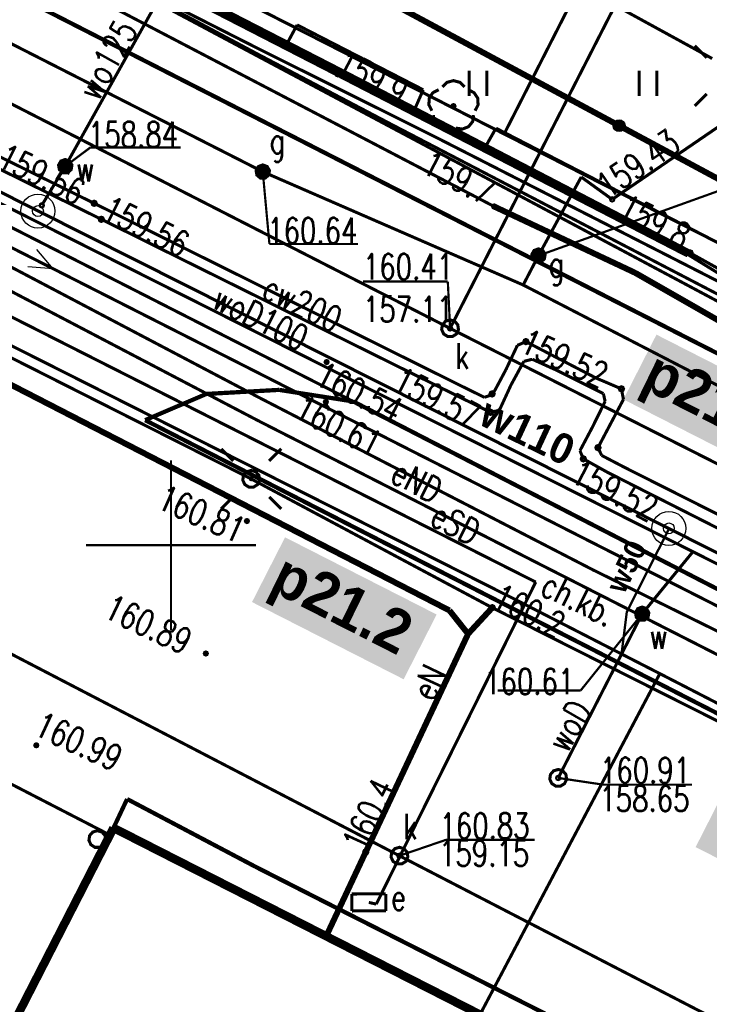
# Model space of a CAD drawing. Extents: x 0 to 7432618, y -40 to 5712028.
# Tile 45 of 165: x 7430646 to 7430666, y 5711536 to 5711565. Entities that reach past the tile are written whole.
import ezdxf
from ezdxf.enums import TextEntityAlignment as Align

# ---------------------------------------------------------------- set-up
doc = ezdxf.new("R2010")
doc.units = 0
doc.header["$MEASUREMENT"] = 0
for name, pattern in [('0', [1.5, 1, -0.5]), ('2218', [1, 0.5, -0.5]), ('3901', [0]), ('5102', [0])]:
    doc.linetypes.add(name, pattern=pattern)
for name, color, linetype in [('Dzialki', 7, 'Continuous'), ('EGBB_L_0', 7, 'Continuous'), ('EGBE_T_0', 7, 'Continuous'), ('OPISY', 7, 'Continuous'), ('OTK_E_T_1', 7, 'Continuous'), ('OTK_L_0', 7, 'Continuous'), ('OTK_L_1', 7, 'Continuous'), ('OTK_L_2', 7, 'Continuous'), ('OTK_L_4', 7, 'Continuous'), ('OTO_L_0', 7, 'Continuous'), ('OTR_T_0', 7, 'Continuous'), ('OTZ_L_3', 7, 'Continuous'), ('OTZ_T_0', 7, 'Continuous'), ('SUCP_E_T_0', 7, 'Continuous'), ('SUCP_L_0', 7, 'Continuous'), ('SUCR_T_0', 7, 'Continuous'), ('SUE_E_T_1', 7, 'Continuous'), ('SUE_T_3', 7, 'Continuous'), ('SUE_T_4', 7, 'Continuous'), ('SUEP_E_T_0', 7, 'Continuous'), ('SUEP_L_0', 7, 'Continuous'), ('SUER_T_0', 7, 'Continuous'), ('SUG_E_T_4', 7, 'Continuous'), ('SUG_T_2', 7, 'Continuous'), ('SUGP_L_0', 7, 'Continuous'), ('SUGR_T_0', 7, 'Continuous'), ('SUK_E_T_4', 7, 'Continuous'), ('SUK_T_3', 7, 'Continuous'), ('SUKP_L_0', 7, 'Continuous'), ('SUKR_T_0', 7, 'Continuous'), ('SUL_L_1', 7, 'Continuous'), ('SUP_T_0', 7, 'Continuous'), ('SUTP_L_0', 7, 'Continuous'), ('SUTR_T_0', 7, 'Continuous'), ('SUW_E_T_2', 7, 'Continuous'), ('SUW_T_5', 7, 'Continuous'), ('SUWP_E_T_0', 7, 'Continuous'), ('SUWP_L_0', 7, 'Continuous'), ('SUWR_T_0', 7, 'Continuous'), ('Uzytki', 7, 'Continuous'), ('zakres', 7, 'Continuous')]:
    doc.layers.add(name, color=color, linetype=linetype)
doc.layers.add('woda przyłącze', color=140, linetype='Continuous', lineweight=50)
doc.layers.add('woda sieć', color=150, linetype='Continuous', lineweight=70)
doc.styles.add('25', font='GOTHIC.TTF', dxfattribs={"oblique": 8, "height": 0.35})
doc.styles.add('STYL_ARIAL', font='simplex', dxfattribs={"width": 0.75, "oblique": 0.1})

msp = doc.modelspace()

# ---------------------------------------------------------------- hatches: boundary and pattern name
at = {"layer": 'woda sieć', "linetype": 'ByBlock'}
for points in [[(7430668.616, 5711553.987), (7430664.281, 5711556.196), (7430663.31, 5711554.29), (7430667.645, 5711552.081)], [(7430657.815, 5711547.96), (7430653.355, 5711550.232), (7430652.384, 5711548.326), (7430656.844, 5711546.054)], [(7430670.971, 5711540.695), (7430666.404, 5711543.022), (7430665.433, 5711541.116), (7430670, 5711538.789)]]:
    msp.add_hatch(color=256, dxfattribs=at).paths.add_polyline_path(points)

# ---------------------------------------------------------------- linework, layer by layer
at = {"layer": 'Dzialki', "color": 18, "true_color": 0x000000, "const_width": 0.09}
for points in [[(7430599.08, 5711593.02), (7430659.8, 5711562.1)], [(7430659.8, 5711562.1), (7430669.42, 5711580.98)], [(7430660.15, 5711548.39), (7430623.58, 5711566.82)], [(7430659.8, 5711562.1), (7430669.78, 5711557.02)], [(7430664.38, 5711546.22), (7430660.15, 5711548.39)], [(7430650.248, 5711519.418), (7430664.38, 5711546.22)], [(7430694.86, 5711530.52), (7430664.38, 5711546.22)]]:
    msp.add_lwpolyline(points, dxfattribs=at)
at = {"layer": 'EGBB_L_0', "color": 18, "true_color": 0x000000, "const_width": 0.25}
for points in [[(7430648.31, 5711541.68), (7430639.654, 5711524.772)], [(7430689.37, 5711520.76), (7430648.31, 5711541.68)]]:
    msp.add_lwpolyline(points, dxfattribs=at)
at = {"layer": 'EGBE_T_0', "color": 18, "true_color": 0x000000, "const_width": 0.09}
msp.add_lwpolyline([(7430647.834, 5711541.599), (7430647.97, 5711541.559), (7430648.062, 5711541.453), (7430648.082, 5711541.313), (7430648.023, 5711541.185), (7430647.905, 5711541.109), (7430647.764, 5711541.109), (7430647.646, 5711541.185), (7430647.587, 5711541.313), (7430647.607, 5711541.453), (7430647.699, 5711541.559), (7430647.834, 5711541.599)], dxfattribs=at)
at = {"layer": 'OPISY', "color": 6}
for centre, radius in [((7430646.087, 5711559.831), 0.5), ((7430646.087, 5711559.831), 0.16), ((7430664.645, 5711550.495), 0.5), ((7430664.645, 5711550.495), 0.16)]:
    msp.add_circle(centre, radius, dxfattribs=at)
at = {"layer": 'OTK_L_0', "color": 18, "linetype": '0', "true_color": 0x000000, "const_width": 0.09}
for points in [[(7430669.74, 5711553.77), (7430635.71, 5711571.16)], [(7430640.93, 5711561.58), (7430655.36, 5711554.23)], [(7430655.36, 5711554.23), (7430673.31, 5711544.98)]]:
    msp.add_lwpolyline(points, dxfattribs=at)
at = {"layer": 'OTK_L_1', "color": 18, "true_color": 0x000000, "const_width": 0.125}
for points in [[(7430669.74, 5711553.77), (7430635.71, 5711571.16)], [(7430651.04, 5711554.45), (7430653.18, 5711554.57)], [(7430653.18, 5711554.57), (7430655.36, 5711554.23)], [(7430649.24, 5711553.68), (7430651.04, 5711554.45)], [(7430655.36, 5711554.23), (7430673.31, 5711544.98)], [(7430668.84, 5711543.63), (7430649.24, 5711553.68)], [(7430648.31, 5711541.68), (7430648.71, 5711542.53)], [(7430648.71, 5711542.53), (7430652.48, 5711540.54)], [(7430652.48, 5711540.54), (7430654.25, 5711539.64)], [(7430654.25, 5711539.64), (7430686.82, 5711523.12)]]:
    msp.add_lwpolyline(points, dxfattribs=at)
at = {"layer": 'OTK_L_2', "color": 18, "linetype": '0', "true_color": 0x000000, "const_width": 0.09}
for points in [[(7430670.82, 5711554.65), (7430598.961, 5711592.959)], [(7430620.11, 5711579.14), (7430669.74, 5711553.77)], [(7430653.18, 5711554.57), (7430651.04, 5711554.45)], [(7430655.36, 5711554.23), (7430653.18, 5711554.57)], [(7430651.04, 5711554.45), (7430649.24, 5711553.68)], [(7430673.31, 5711544.98), (7430655.36, 5711554.23)], [(7430649.24, 5711553.68), (7430668.84, 5711543.63)], [(7430648.71, 5711542.53), (7430648.31, 5711541.68)], [(7430652.48, 5711540.54), (7430648.71, 5711542.53)], [(7430648.31, 5711541.68), (7430688.246, 5711521.332)], [(7430654.25, 5711539.64), (7430652.48, 5711540.54)], [(7430686.82, 5711523.12), (7430654.25, 5711539.64)]]:
    msp.add_lwpolyline(points, dxfattribs=at)
at = {"layer": 'OTK_L_4', "color": 18, "linetype": '0', "true_color": 0x000000, "const_width": 0.09}
for points in [[(7430655.36, 5711554.23), (7430640.93, 5711561.58)], [(7430651.04, 5711554.45), (7430653.18, 5711554.57)], [(7430653.18, 5711554.57), (7430655.36, 5711554.23)], [(7430649.24, 5711553.68), (7430651.04, 5711554.45)], [(7430668.84, 5711543.63), (7430649.24, 5711553.68)], [(7430644.7, 5711543.28), (7430648.203, 5711541.471)], [(7430648.31, 5711541.68), (7430648.71, 5711542.53)], [(7430648.71, 5711542.53), (7430652.48, 5711540.54)], [(7430648.203, 5711541.471), (7430648.31, 5711541.68)], [(7430652.48, 5711540.54), (7430654.25, 5711539.64)], [(7430654.25, 5711539.64), (7430686.82, 5711523.12)]]:
    msp.add_lwpolyline(points, dxfattribs=at)
at = {"layer": 'OTO_L_0', "color": 18, "linetype": '3901', "true_color": 0x000000, "const_width": 0.175}
msp.add_lwpolyline([(7430649.97, 5711569.45), (7430672.23, 5711557.48)], dxfattribs=at)
at = {"layer": 'OTO_L_0', "color": 18, "true_color": 0x000000}
for radius in [0.175, 0.158, 0.14, 0.122, 0.105, 0.0875, 0.07, 0.0525, 0.035]:
    msp.add_circle((7430663.181, 5711562.346), radius, dxfattribs=at)
at = {"layer": 'OTR_T_0', "color": 18, "true_color": 0x000000, "const_width": 0.09}
for points in [[(7430654.578, 5711555.434), (7430654.61, 5711555.421), (7430654.623, 5711555.389), (7430654.61, 5711555.358), (7430654.578, 5711555.344), (7430654.547, 5711555.358), (7430654.533, 5711555.389), (7430654.547, 5711555.421), (7430654.578, 5711555.434)], [(7430654.556, 5711554.263), (7430654.588, 5711554.25), (7430654.601, 5711554.218), (7430654.588, 5711554.186), (7430654.556, 5711554.173), (7430654.524, 5711554.186), (7430654.511, 5711554.218), (7430654.524, 5711554.25), (7430654.556, 5711554.263)], [(7430652.233, 5711550.755), (7430652.265, 5711550.742), (7430652.278, 5711550.71), (7430652.265, 5711550.679), (7430652.233, 5711550.665), (7430652.202, 5711550.679), (7430652.188, 5711550.71), (7430652.202, 5711550.742), (7430652.233, 5711550.755)], [(7430651.025, 5711546.858), (7430651.057, 5711546.844), (7430651.07, 5711546.813), (7430651.057, 5711546.781), (7430651.025, 5711546.768), (7430650.993, 5711546.781), (7430650.98, 5711546.813), (7430650.993, 5711546.844), (7430651.025, 5711546.858)], [(7430646.038, 5711544.156), (7430646.07, 5711544.143), (7430646.083, 5711544.111), (7430646.07, 5711544.079), (7430646.038, 5711544.066), (7430646.006, 5711544.079), (7430645.993, 5711544.111), (7430646.006, 5711544.143), (7430646.038, 5711544.156)]]:
    msp.add_lwpolyline(points, dxfattribs=at)
at = {"layer": 'OTZ_L_3', "color": 18, "linetype": '0', "true_color": 0x000000, "const_width": 0.09}
for points in [[(7430651.57, 5711565.74), (7430653.43, 5711564.79)], [(7430653.43, 5711564.79), (7430653.71, 5711565.31)], [(7430653.71, 5711565.31), (7430657.42, 5711563.4)], [(7430658.768, 5711563.215), (7430658.768, 5711563.965)], [(7430659.293, 5711563.215), (7430659.293, 5711563.965)], [(7430663.768, 5711563.215), (7430663.768, 5711563.965)], [(7430664.293, 5711563.215), (7430664.293, 5711563.965)], [(7430657.42, 5711563.4), (7430657.17, 5711562.83)], [(7430657.17, 5711562.83), (7430659.26, 5711561.74)], [(7430659.26, 5711561.74), (7430659.56, 5711562.27)], [(7430659.56, 5711562.27), (7430671.53, 5711556.09)]]:
    msp.add_lwpolyline(points, dxfattribs=at)
at = {"layer": 'OTZ_T_0', "color": 96, "true_color": 0x008000, "const_width": 0.09}
for points in [[(7430657.986, 5711563.483), (7430658.123, 5711563.62), (7430658.31, 5711563.67), (7430658.497, 5711563.62), (7430658.634, 5711563.483)], [(7430657.674, 5711562.786), (7430657.586, 5711562.958), (7430657.597, 5711563.152), (7430657.702, 5711563.314), (7430657.874, 5711563.402)], [(7430658.746, 5711563.402), (7430658.918, 5711563.314), (7430659.023, 5711563.152), (7430659.034, 5711562.958), (7430658.946, 5711562.786)], [(7430658.31, 5711562.965), (7430658.342, 5711562.952), (7430658.355, 5711562.92), (7430658.342, 5711562.888), (7430658.31, 5711562.875), (7430658.278, 5711562.888), (7430658.265, 5711562.92), (7430658.278, 5711562.952), (7430658.31, 5711562.965)], [(7430658.241, 5711562.274), (7430658.05, 5711562.244), (7430657.869, 5711562.313), (7430657.747, 5711562.464), (7430657.717, 5711562.655)], [(7430658.903, 5711562.655), (7430658.873, 5711562.464), (7430658.751, 5711562.313), (7430658.57, 5711562.244), (7430658.379, 5711562.274)]]:
    msp.add_lwpolyline(points, dxfattribs=at)
at = {"layer": 'SUCP_L_0', "color": 6, "true_color": 0xed00ed, "const_width": 0.09}
for points in [[(7430647.74, 5711560.06), (7430637.17, 5711565.28)], [(7430637.34, 5711564.83), (7430647.95, 5711559.59)], [(7430658.51, 5711554.7), (7430647.74, 5711560.06)], [(7430647.95, 5711559.59), (7430658.69, 5711554.26)], [(7430660.44, 5711555.99), (7430660.19, 5711555.88)], [(7430662.5, 5711554.92), (7430660.44, 5711555.99)], [(7430660.19, 5711555.88), (7430659.85, 5711555.16)], [(7430660, 5711554.71), (7430660.38, 5711555.41)], [(7430660.38, 5711555.41), (7430660.63, 5711555.47)], [(7430660.63, 5711555.47), (7430661.36, 5711555.14)], [(7430659.85, 5711555.16), (7430659.46, 5711554.43)], [(7430661.36, 5711555.14), (7430662.72, 5711554.46)], [(7430663.25, 5711554.6), (7430662.5, 5711554.92)], [(7430659.22, 5711554.35), (7430658.51, 5711554.7)], [(7430659.66, 5711553.97), (7430660, 5711554.71)], [(7430663.31, 5711554.29), (7430663.25, 5711554.6)], [(7430658.69, 5711554.26), (7430659.4, 5711553.91)], [(7430659.46, 5711554.43), (7430659.22, 5711554.35)], [(7430662.72, 5711554.46), (7430662.77, 5711554.23)], [(7430662.94, 5711553.59), (7430663.31, 5711554.29)], [(7430659.4, 5711553.91), (7430659.66, 5711553.97)], [(7430662.77, 5711554.23), (7430662.4, 5711553.48)], [(7430662.4, 5711553.48), (7430662.03, 5711552.78)], [(7430662.56, 5711552.87), (7430662.94, 5711553.59)], [(7430662.67, 5711552.64), (7430662.56, 5711552.87)], [(7430662.03, 5711552.78), (7430662.13, 5711552.54)], [(7430662.13, 5711552.54), (7430662.83, 5711552.15)], [(7430663.36, 5711552.28), (7430662.67, 5711552.64)], [(7430674.08, 5711546.88), (7430663.36, 5711552.28)], [(7430662.83, 5711552.15), (7430673.55, 5711546.71)]]:
    msp.add_lwpolyline(points, dxfattribs=at)
at = {"layer": 'SUCR_T_0', "color": 6, "true_color": 0xed00ed, "const_width": 0.09}
for points in [[(7430647.74, 5711560.122), (7430647.784, 5711560.104), (7430647.803, 5711560.06), (7430647.784, 5711560.016), (7430647.74, 5711559.997), (7430647.696, 5711560.016), (7430647.678, 5711560.06), (7430647.696, 5711560.104), (7430647.74, 5711560.122)], [(7430647.95, 5711559.652), (7430647.994, 5711559.634), (7430648.013, 5711559.59), (7430647.994, 5711559.546), (7430647.95, 5711559.527), (7430647.906, 5711559.546), (7430647.888, 5711559.59), (7430647.906, 5711559.634), (7430647.95, 5711559.652)], [(7430660.44, 5711556.053), (7430660.484, 5711556.034), (7430660.503, 5711555.99), (7430660.484, 5711555.946), (7430660.44, 5711555.928), (7430660.396, 5711555.946), (7430660.378, 5711555.99), (7430660.396, 5711556.034), (7430660.44, 5711556.053)], [(7430663.25, 5711554.662), (7430663.294, 5711554.644), (7430663.312, 5711554.6), (7430663.294, 5711554.556), (7430663.25, 5711554.537), (7430663.206, 5711554.556), (7430663.188, 5711554.6), (7430663.206, 5711554.644), (7430663.25, 5711554.662)], [(7430659.445, 5711554.514), (7430659.489, 5711554.495), (7430659.508, 5711554.451), (7430659.489, 5711554.407), (7430659.445, 5711554.389), (7430659.401, 5711554.407), (7430659.383, 5711554.451), (7430659.401, 5711554.495), (7430659.445, 5711554.514)], [(7430659.4, 5711553.973), (7430659.444, 5711553.954), (7430659.463, 5711553.91), (7430659.444, 5711553.866), (7430659.4, 5711553.848), (7430659.356, 5711553.866), (7430659.338, 5711553.91), (7430659.356, 5711553.954), (7430659.4, 5711553.973)], [(7430662.56, 5711552.933), (7430662.604, 5711552.914), (7430662.622, 5711552.87), (7430662.604, 5711552.826), (7430662.56, 5711552.808), (7430662.516, 5711552.826), (7430662.497, 5711552.87), (7430662.516, 5711552.914), (7430662.56, 5711552.933)], [(7430662.13, 5711552.603), (7430662.174, 5711552.584), (7430662.192, 5711552.54), (7430662.174, 5711552.496), (7430662.13, 5711552.478), (7430662.086, 5711552.496), (7430662.067, 5711552.54), (7430662.086, 5711552.584), (7430662.13, 5711552.603)]]:
    msp.add_lwpolyline(points, dxfattribs=at)
at = {"layer": 'SUE_T_3', "color": 18, "true_color": 0x000000, "const_width": 0.09}
for points in [[(7430665.76, 5711564.34), (7430665.406, 5711564.694)], [(7430665.76, 5711563.28), (7430665.406, 5711562.926)], [(7430651.83, 5711552.48), (7430651.476, 5711552.834)], [(7430652.89, 5711552.48), (7430653.244, 5711552.834)], [(7430652.36, 5711552.2), (7430652.495, 5711552.16), (7430652.587, 5711552.054), (7430652.607, 5711551.914), (7430652.549, 5711551.786), (7430652.43, 5711551.71), (7430652.29, 5711551.71), (7430652.171, 5711551.786), (7430652.112, 5711551.914), (7430652.133, 5711552.054), (7430652.225, 5711552.16), (7430652.36, 5711552.2)], [(7430652.36, 5711551.975), (7430652.378, 5711551.968), (7430652.385, 5711551.95), (7430652.378, 5711551.932), (7430652.36, 5711551.925), (7430652.342, 5711551.932), (7430652.335, 5711551.95), (7430652.342, 5711551.968), (7430652.36, 5711551.975)], [(7430651.83, 5711551.42), (7430651.476, 5711551.066)], [(7430652.89, 5711551.42), (7430653.244, 5711551.066)]]:
    msp.add_lwpolyline(points, dxfattribs=at)
at = {"layer": 'SUE_T_4', "color": 1, "true_color": 0xff0000, "const_width": 0.09}
for points in [[(7430656.319, 5711539.738), (7430655.319, 5711539.736)], [(7430655.319, 5711539.736), (7430655.32, 5711539.236)], [(7430656.32, 5711539.238), (7430656.319, 5711539.738)], [(7430655.32, 5711539.236), (7430656.32, 5711539.238)]]:
    msp.add_lwpolyline(points, dxfattribs=at)
at = {"layer": 'SUEP_L_0', "color": 1, "true_color": 0xff0000}
for q in [(7430646.051, 5711558.702), (7430645.791, 5711558.19)]:
    msp.add_line((7430646.539, 5711558.132), q, dxfattribs=at)
at = {"layer": 'SUEP_L_0', "color": 1, "true_color": 0xff0000, "const_width": 0.09}
for points in [[(7430652.57, 5711564.61), (7430619.6, 5711581.34)], [(7430654.91, 5711563.87), (7430641.2, 5711570.92)], [(7430654.95, 5711563.97), (7430641.29, 5711570.99)], [(7430665.92, 5711564.32), (7430659.04, 5711568.09)], [(7430658.19, 5711548.08), (7430625.64, 5711564.84)], [(7430657.78, 5711562.01), (7430652.57, 5711564.61)], [(7430665.21, 5711558.55), (7430654.91, 5711563.87)], [(7430665.27, 5711558.6), (7430654.95, 5711563.97)], [(7430638.07, 5711561.99), (7430652.58, 5711554.35)], [(7430668.47, 5711556.55), (7430657.78, 5711562.01)], [(7430635.877, 5711561.49), (7430660.729, 5711548.914)], [(7430636.2, 5711560.11), (7430652.36, 5711551.95)], [(7430641.35, 5711559.54), (7430652.59, 5711553.65)], [(7430668.38, 5711556.87), (7430665.27, 5711558.6)], [(7430668.67, 5711556.42), (7430665.21, 5711558.55)], [(7430652.58, 5711554.35), (7430662.42, 5711549.27)], [(7430652.59, 5711553.65), (7430666.48, 5711546.57)], [(7430652.36, 5711551.95), (7430659.45, 5711548.16)], [(7430662.42, 5711549.27), (7430674.25, 5711543.44)], [(7430660.729, 5711548.914), (7430657.14, 5711541.667)], [(7430659.45, 5711548.16), (7430658.74, 5711547.39)], [(7430659.45, 5711548.16), (7430669.07, 5711543.32)], [(7430658.74, 5711547.39), (7430658.19, 5711548.08)], [(7430658.74, 5711547.39), (7430654.566, 5711538.493)], [(7430657.14, 5711541.667), (7430656.04, 5711539.438)], [(7430656.04, 5711539.438), (7430655.82, 5711539.487)]]:
    msp.add_lwpolyline(points, dxfattribs=at)
at = {"layer": 'SUEP_L_0', "color": 1, "linetype": '5102', "true_color": 0xff0000, "const_width": 0.09}
msp.add_lwpolyline([(7430672.7, 5711544.84), (7430641.19, 5711560.85)], dxfattribs=at)
at = {"layer": 'SUER_T_0', "color": 1, "true_color": 0xff0000, "const_width": 0.09}
for points in [[(7430654.91, 5711563.933), (7430654.954, 5711563.914), (7430654.973, 5711563.87), (7430654.954, 5711563.826), (7430654.91, 5711563.808), (7430654.866, 5711563.826), (7430654.848, 5711563.87), (7430654.866, 5711563.914), (7430654.91, 5711563.933)], [(7430665.27, 5711558.662), (7430665.314, 5711558.644), (7430665.332, 5711558.6), (7430665.314, 5711558.556), (7430665.27, 5711558.537), (7430665.226, 5711558.556), (7430665.207, 5711558.6), (7430665.226, 5711558.644), (7430665.27, 5711558.662)], [(7430659.45, 5711548.223), (7430659.494, 5711548.204), (7430659.513, 5711548.16), (7430659.494, 5711548.116), (7430659.45, 5711548.098), (7430659.406, 5711548.116), (7430659.388, 5711548.16), (7430659.406, 5711548.204), (7430659.45, 5711548.223)], [(7430655.729, 5711541.035), (7430655.773, 5711541.016), (7430655.792, 5711540.972), (7430655.773, 5711540.928), (7430655.729, 5711540.91), (7430655.685, 5711540.928), (7430655.667, 5711540.972), (7430655.685, 5711541.016), (7430655.729, 5711541.035)]]:
    msp.add_lwpolyline(points, dxfattribs=at)
at = {"layer": 'SUG_T_2', "color": 56, "true_color": 0x808000, "const_width": 0.09}
for points in [[(7430652.7, 5711561.19), (7430652.829, 5711561.143), (7430652.897, 5711561.025), (7430652.873, 5711560.89), (7430652.768, 5711560.802), (7430652.632, 5711560.802), (7430652.527, 5711560.89), (7430652.503, 5711561.025), (7430652.571, 5711561.143), (7430652.7, 5711561.19)], [(7430652.7, 5711561.165), (7430652.812, 5711561.124), (7430652.872, 5711561.02), (7430652.852, 5711560.902), (7430652.76, 5711560.826), (7430652.64, 5711560.826), (7430652.548, 5711560.902), (7430652.528, 5711561.02), (7430652.588, 5711561.124), (7430652.7, 5711561.165)], [(7430652.7, 5711561.14), (7430652.806, 5711561.096), (7430652.85, 5711560.99), (7430652.806, 5711560.884), (7430652.7, 5711560.84), (7430652.594, 5711560.884), (7430652.55, 5711560.99), (7430652.594, 5711561.096), (7430652.7, 5711561.14)], [(7430652.7, 5711561.115), (7430652.788, 5711561.078), (7430652.825, 5711560.99), (7430652.788, 5711560.902), (7430652.7, 5711560.865), (7430652.612, 5711560.902), (7430652.575, 5711560.99), (7430652.612, 5711561.078), (7430652.7, 5711561.115)], [(7430652.7, 5711561.09), (7430652.771, 5711561.061), (7430652.8, 5711560.99), (7430652.771, 5711560.919), (7430652.7, 5711560.89), (7430652.629, 5711560.919), (7430652.6, 5711560.99), (7430652.629, 5711561.061), (7430652.7, 5711561.09)], [(7430652.7, 5711561.065), (7430652.753, 5711561.043), (7430652.775, 5711560.99), (7430652.753, 5711560.937), (7430652.7, 5711560.915), (7430652.647, 5711560.937), (7430652.625, 5711560.99), (7430652.647, 5711561.043), (7430652.7, 5711561.065)], [(7430652.7, 5711561.04), (7430652.735, 5711561.025), (7430652.75, 5711560.99), (7430652.735, 5711560.955), (7430652.7, 5711560.94), (7430652.665, 5711560.955), (7430652.65, 5711560.99), (7430652.665, 5711561.025), (7430652.7, 5711561.04)], [(7430652.7, 5711561.015), (7430652.718, 5711561.008), (7430652.725, 5711560.99), (7430652.718, 5711560.972), (7430652.7, 5711560.965), (7430652.682, 5711560.972), (7430652.675, 5711560.99), (7430652.682, 5711561.008), (7430652.7, 5711561.015)], [(7430652.7, 5711560.997), (7430652.705, 5711560.995), (7430652.707, 5711560.99), (7430652.705, 5711560.985), (7430652.7, 5711560.983), (7430652.695, 5711560.985), (7430652.693, 5711560.99), (7430652.695, 5711560.995), (7430652.7, 5711560.997)], [(7430660.81, 5711558.72), (7430660.939, 5711558.673), (7430661.007, 5711558.555), (7430660.983, 5711558.42), (7430660.878, 5711558.332), (7430660.742, 5711558.332), (7430660.637, 5711558.42), (7430660.613, 5711558.555), (7430660.681, 5711558.673), (7430660.81, 5711558.72)], [(7430660.81, 5711558.695), (7430660.923, 5711558.654), (7430660.982, 5711558.55), (7430660.962, 5711558.433), (7430660.87, 5711558.356), (7430660.75, 5711558.356), (7430660.658, 5711558.433), (7430660.638, 5711558.55), (7430660.697, 5711558.654), (7430660.81, 5711558.695)], [(7430660.81, 5711558.67), (7430660.916, 5711558.626), (7430660.96, 5711558.52), (7430660.916, 5711558.414), (7430660.81, 5711558.37), (7430660.704, 5711558.414), (7430660.66, 5711558.52), (7430660.704, 5711558.626), (7430660.81, 5711558.67)], [(7430660.81, 5711558.645), (7430660.898, 5711558.608), (7430660.935, 5711558.52), (7430660.898, 5711558.432), (7430660.81, 5711558.395), (7430660.722, 5711558.432), (7430660.685, 5711558.52), (7430660.722, 5711558.608), (7430660.81, 5711558.645)], [(7430660.81, 5711558.62), (7430660.881, 5711558.591), (7430660.91, 5711558.52), (7430660.881, 5711558.449), (7430660.81, 5711558.42), (7430660.739, 5711558.449), (7430660.71, 5711558.52), (7430660.739, 5711558.591), (7430660.81, 5711558.62)], [(7430660.81, 5711558.595), (7430660.863, 5711558.573), (7430660.885, 5711558.52), (7430660.863, 5711558.467), (7430660.81, 5711558.445), (7430660.757, 5711558.467), (7430660.735, 5711558.52), (7430660.757, 5711558.573), (7430660.81, 5711558.595)], [(7430660.81, 5711558.57), (7430660.845, 5711558.555), (7430660.86, 5711558.52), (7430660.845, 5711558.485), (7430660.81, 5711558.47), (7430660.775, 5711558.485), (7430660.76, 5711558.52), (7430660.775, 5711558.555), (7430660.81, 5711558.57)], [(7430660.81, 5711558.545), (7430660.828, 5711558.538), (7430660.835, 5711558.52), (7430660.828, 5711558.502), (7430660.81, 5711558.495), (7430660.792, 5711558.502), (7430660.785, 5711558.52), (7430660.792, 5711558.538), (7430660.81, 5711558.545)], [(7430660.81, 5711558.527), (7430660.815, 5711558.525), (7430660.817, 5711558.52), (7430660.815, 5711558.515), (7430660.81, 5711558.513), (7430660.805, 5711558.515), (7430660.803, 5711558.52), (7430660.805, 5711558.525), (7430660.81, 5711558.527)]]:
    msp.add_lwpolyline(points, dxfattribs=at)
at = {"layer": 'SUGP_L_0', "color": 56, "true_color": 0x808000, "const_width": 0.09}
for points in [[(7430634.24, 5711570.39), (7430652.7, 5711560.99)], [(7430673.501, 5711567.377), (7430662.978, 5711560.175)], [(7430652.7, 5711560.99), (7430660.36, 5711557.657)], [(7430662.067, 5711560.834), (7430660.81, 5711558.52)], [(7430662.978, 5711560.175), (7430662.067, 5711560.834)], [(7430660.81, 5711558.52), (7430660.36, 5711557.657)], [(7430660.36, 5711557.657), (7430697.446, 5711538.491)]]:
    msp.add_lwpolyline(points, dxfattribs=at)
at = {"layer": 'SUGR_T_0', "color": 56, "true_color": 0x808000, "const_width": 0.065}
for points in [[(7430652.7, 5711561.053), (7430652.744, 5711561.034), (7430652.763, 5711560.99), (7430652.744, 5711560.946), (7430652.7, 5711560.928), (7430652.656, 5711560.946), (7430652.638, 5711560.99), (7430652.656, 5711561.034), (7430652.7, 5711561.053)], [(7430652.7, 5711560.99), (7430652.896, 5711558.864)], [(7430660.81, 5711558.52), (7430668.055, 5711561.125)], [(7430662.978, 5711560.238), (7430663.022, 5711560.22), (7430663.041, 5711560.175), (7430663.022, 5711560.131), (7430662.978, 5711560.113), (7430662.934, 5711560.131), (7430662.916, 5711560.175), (7430662.934, 5711560.22), (7430662.978, 5711560.238)], [(7430652.896, 5711558.864), (7430655.501, 5711558.864)], [(7430660.81, 5711558.582), (7430660.854, 5711558.564), (7430660.872, 5711558.52), (7430660.854, 5711558.476), (7430660.81, 5711558.457), (7430660.766, 5711558.476), (7430660.747, 5711558.52), (7430660.766, 5711558.564), (7430660.81, 5711558.582)]]:
    msp.add_lwpolyline(points, dxfattribs=at)
at = {"layer": 'SUK_T_3', "color": 36, "true_color": 0x803300, "const_width": 0.09}
for points in [[(7430658.21, 5711556.63), (7430658.345, 5711556.59), (7430658.437, 5711556.484), (7430658.457, 5711556.344), (7430658.399, 5711556.216), (7430658.28, 5711556.14), (7430658.14, 5711556.14), (7430658.021, 5711556.216), (7430657.963, 5711556.344), (7430657.983, 5711556.484), (7430658.075, 5711556.59), (7430658.21, 5711556.63)], [(7430656.72, 5711541.11), (7430656.855, 5711541.07), (7430656.947, 5711540.964), (7430656.968, 5711540.824), (7430656.909, 5711540.696), (7430656.79, 5711540.62), (7430656.65, 5711540.62), (7430656.531, 5711540.696), (7430656.473, 5711540.824), (7430656.493, 5711540.964), (7430656.585, 5711541.07), (7430656.72, 5711541.11)]]:
    msp.add_lwpolyline(points, dxfattribs=at)
at = {"layer": 'SUKP_L_0', "color": 36, "true_color": 0x803300, "const_width": 0.09}
for points in [[(7430612.46, 5711579.8), (7430658.21, 5711556.38)], [(7430666.05, 5711571.73), (7430658.21, 5711556.38)], [(7430658.21, 5711556.38), (7430702.56, 5711533.89)], [(7430656.72, 5711540.86), (7430642.22, 5711548.4)], [(7430676.9, 5711530.42), (7430656.72, 5711540.86)]]:
    msp.add_lwpolyline(points, dxfattribs=at)
at = {"layer": 'SUKR_T_0', "color": 36, "true_color": 0x803300, "const_width": 0.065}
for points in [[(7430655.646, 5711557.757), (7430658.143, 5711557.757)], [(7430658.21, 5711556.38), (7430658.143, 5711557.757)], [(7430658.21, 5711556.442), (7430658.254, 5711556.424), (7430658.272, 5711556.38), (7430658.254, 5711556.336), (7430658.21, 5711556.317), (7430658.166, 5711556.336), (7430658.147, 5711556.38), (7430658.166, 5711556.424), (7430658.21, 5711556.442)], [(7430656.72, 5711540.86), (7430658.093, 5711541.331)], [(7430658.093, 5711541.331), (7430660.699, 5711541.331)], [(7430656.72, 5711540.923), (7430656.764, 5711540.904), (7430656.782, 5711540.86), (7430656.764, 5711540.816), (7430656.72, 5711540.798), (7430656.676, 5711540.816), (7430656.657, 5711540.86), (7430656.676, 5711540.904), (7430656.72, 5711540.923)]]:
    msp.add_lwpolyline(points, dxfattribs=at)
at = {"layer": 'SUL_L_1', "color": 18, "true_color": 0x000000, "const_width": 0.175}
for points in [[(7430654.91, 5711563.87), (7430641.2, 5711570.92)], [(7430654.95, 5711563.97), (7430641.29, 5711570.99)], [(7430625.64, 5711564.84), (7430658.19, 5711548.08)], [(7430665.21, 5711558.55), (7430654.91, 5711563.87)], [(7430665.27, 5711558.6), (7430654.95, 5711563.97)], [(7430659.508, 5711559.965), (7430663.66, 5711558.012)], [(7430663.66, 5711558.012), (7430667.489, 5711555.821)], [(7430658.74, 5711547.39), (7430659.45, 5711548.16)], [(7430658.19, 5711548.08), (7430658.74, 5711547.39)], [(7430654.566, 5711538.493), (7430658.74, 5711547.39)]]:
    msp.add_lwpolyline(points, dxfattribs=at)
at = {"layer": 'SUP_T_0', "color": 5, "true_color": 0x0000ff, "const_width": 0.09}
msp.add_lwpolyline([(7430661.39, 5711543.4), (7430661.525, 5711543.36), (7430661.617, 5711543.254), (7430661.638, 5711543.114), (7430661.579, 5711542.986), (7430661.46, 5711542.91), (7430661.32, 5711542.91), (7430661.201, 5711542.986), (7430661.143, 5711543.114), (7430661.163, 5711543.254), (7430661.255, 5711543.36), (7430661.39, 5711543.4)], dxfattribs=at)
at = {"layer": 'SUTP_L_0', "color": 30, "true_color": 0xff9100, "const_width": 0.09}
for points in [[(7430652.57, 5711564.44), (7430642.75, 5711569.68)], [(7430659.508, 5711559.965), (7430642.816, 5711568.687)], [(7430656.49, 5711562.38), (7430652.57, 5711564.44)], [(7430675.77, 5711552.34), (7430656.49, 5711562.38)], [(7430663.66, 5711558.012), (7430659.508, 5711559.965)], [(7430667.489, 5711555.821), (7430663.66, 5711558.012)]]:
    msp.add_lwpolyline(points, dxfattribs=at)
at = {"layer": 'SUTR_T_0', "color": 30, "true_color": 0xff9100, "const_width": 0.065}
msp.add_lwpolyline([(7430659.508, 5711560.027), (7430659.552, 5711560.009), (7430659.571, 5711559.965), (7430659.552, 5711559.921), (7430659.508, 5711559.902), (7430659.464, 5711559.921), (7430659.446, 5711559.965), (7430659.464, 5711560.009), (7430659.508, 5711560.027)], dxfattribs=at)
at = {"layer": 'SUW_T_5', "color": 5, "true_color": 0x0000ff, "const_width": 0.09}
for points in [[(7430646.89, 5711561.35), (7430647.019, 5711561.303), (7430647.087, 5711561.185), (7430647.063, 5711561.05), (7430646.958, 5711560.962), (7430646.822, 5711560.962), (7430646.717, 5711561.05), (7430646.693, 5711561.185), (7430646.761, 5711561.303), (7430646.89, 5711561.35)], [(7430646.89, 5711561.325), (7430647.003, 5711561.284), (7430647.062, 5711561.18), (7430647.042, 5711561.062), (7430646.95, 5711560.986), (7430646.83, 5711560.986), (7430646.738, 5711561.062), (7430646.718, 5711561.18), (7430646.777, 5711561.284), (7430646.89, 5711561.325)], [(7430646.89, 5711561.3), (7430646.996, 5711561.256), (7430647.04, 5711561.15), (7430646.996, 5711561.044), (7430646.89, 5711561), (7430646.784, 5711561.044), (7430646.74, 5711561.15), (7430646.784, 5711561.256), (7430646.89, 5711561.3)], [(7430646.89, 5711561.275), (7430646.978, 5711561.238), (7430647.015, 5711561.15), (7430646.978, 5711561.062), (7430646.89, 5711561.025), (7430646.802, 5711561.062), (7430646.765, 5711561.15), (7430646.802, 5711561.238), (7430646.89, 5711561.275)], [(7430646.89, 5711561.25), (7430646.961, 5711561.221), (7430646.99, 5711561.15), (7430646.961, 5711561.079), (7430646.89, 5711561.05), (7430646.819, 5711561.079), (7430646.79, 5711561.15), (7430646.819, 5711561.221), (7430646.89, 5711561.25)], [(7430646.89, 5711561.225), (7430646.943, 5711561.203), (7430646.965, 5711561.15), (7430646.943, 5711561.097), (7430646.89, 5711561.075), (7430646.837, 5711561.097), (7430646.815, 5711561.15), (7430646.837, 5711561.203), (7430646.89, 5711561.225)], [(7430646.89, 5711561.2), (7430646.925, 5711561.185), (7430646.94, 5711561.15), (7430646.925, 5711561.115), (7430646.89, 5711561.1), (7430646.855, 5711561.115), (7430646.84, 5711561.15), (7430646.855, 5711561.185), (7430646.89, 5711561.2)], [(7430646.89, 5711561.175), (7430646.908, 5711561.168), (7430646.915, 5711561.15), (7430646.908, 5711561.132), (7430646.89, 5711561.125), (7430646.872, 5711561.132), (7430646.865, 5711561.15), (7430646.872, 5711561.168), (7430646.89, 5711561.175)], [(7430646.89, 5711561.157), (7430646.895, 5711561.155), (7430646.897, 5711561.15), (7430646.895, 5711561.145), (7430646.89, 5711561.143), (7430646.885, 5711561.145), (7430646.883, 5711561.15), (7430646.885, 5711561.155), (7430646.89, 5711561.157)], [(7430663.86, 5711548.18), (7430663.989, 5711548.133), (7430664.057, 5711548.015), (7430664.033, 5711547.88), (7430663.928, 5711547.792), (7430663.792, 5711547.792), (7430663.687, 5711547.88), (7430663.663, 5711548.015), (7430663.731, 5711548.133), (7430663.86, 5711548.18)], [(7430663.86, 5711548.155), (7430663.973, 5711548.114), (7430664.032, 5711548.01), (7430664.012, 5711547.893), (7430663.92, 5711547.816), (7430663.8, 5711547.816), (7430663.708, 5711547.893), (7430663.688, 5711548.01), (7430663.747, 5711548.114), (7430663.86, 5711548.155)], [(7430663.86, 5711548.13), (7430663.966, 5711548.086), (7430664.01, 5711547.98), (7430663.966, 5711547.874), (7430663.86, 5711547.83), (7430663.754, 5711547.874), (7430663.71, 5711547.98), (7430663.754, 5711548.086), (7430663.86, 5711548.13)], [(7430663.86, 5711548.105), (7430663.948, 5711548.068), (7430663.985, 5711547.98), (7430663.948, 5711547.892), (7430663.86, 5711547.855), (7430663.772, 5711547.892), (7430663.735, 5711547.98), (7430663.772, 5711548.068), (7430663.86, 5711548.105)], [(7430663.86, 5711548.08), (7430663.931, 5711548.051), (7430663.96, 5711547.98), (7430663.931, 5711547.909), (7430663.86, 5711547.88), (7430663.789, 5711547.909), (7430663.76, 5711547.98), (7430663.789, 5711548.051), (7430663.86, 5711548.08)], [(7430663.86, 5711548.055), (7430663.913, 5711548.033), (7430663.935, 5711547.98), (7430663.913, 5711547.927), (7430663.86, 5711547.905), (7430663.807, 5711547.927), (7430663.785, 5711547.98), (7430663.807, 5711548.033), (7430663.86, 5711548.055)], [(7430663.86, 5711548.03), (7430663.895, 5711548.015), (7430663.91, 5711547.98), (7430663.895, 5711547.945), (7430663.86, 5711547.93), (7430663.825, 5711547.945), (7430663.81, 5711547.98), (7430663.825, 5711548.015), (7430663.86, 5711548.03)], [(7430663.86, 5711548.005), (7430663.878, 5711547.998), (7430663.885, 5711547.98), (7430663.878, 5711547.962), (7430663.86, 5711547.955), (7430663.842, 5711547.962), (7430663.835, 5711547.98), (7430663.842, 5711547.998), (7430663.86, 5711548.005)], [(7430663.86, 5711547.987), (7430663.865, 5711547.985), (7430663.867, 5711547.98), (7430663.865, 5711547.975), (7430663.86, 5711547.973), (7430663.855, 5711547.975), (7430663.853, 5711547.98), (7430663.855, 5711547.985), (7430663.86, 5711547.987)]]:
    msp.add_lwpolyline(points, dxfattribs=at)
at = {"layer": 'SUWP_L_0', "color": 5, "true_color": 0x0000ff, "const_width": 0.09}
for points in [[(7430646.89, 5711561.15), (7430650.47, 5711567.56)], [(7430634.374, 5711565.394), (7430665.353, 5711549.808)], [(7430646.2, 5711560), (7430646.89, 5711561.15)], [(7430665.353, 5711549.808), (7430663.86, 5711547.98)], [(7430665.353, 5711549.808), (7430695.318, 5711534.692)], [(7430663.86, 5711547.98), (7430661.39, 5711543.15)]]:
    msp.add_lwpolyline(points, dxfattribs=at)
at = {"layer": 'SUWR_T_0', "color": 5, "true_color": 0x0000ff, "const_width": 0.065}
for points in [[(7430646.89, 5711561.15), (7430647.629, 5711561.703)], [(7430647.629, 5711561.703), (7430650.289, 5711561.703)], [(7430646.89, 5711561.213), (7430646.934, 5711561.194), (7430646.952, 5711561.15), (7430646.934, 5711561.106), (7430646.89, 5711561.088), (7430646.846, 5711561.106), (7430646.827, 5711561.15), (7430646.846, 5711561.194), (7430646.89, 5711561.213)], [(7430646.2, 5711560.062), (7430646.244, 5711560.044), (7430646.263, 5711560), (7430646.244, 5711559.956), (7430646.2, 5711559.938), (7430646.156, 5711559.956), (7430646.138, 5711560), (7430646.156, 5711560.044), (7430646.2, 5711560.062)], [(7430663.86, 5711547.98), (7430662.049, 5711545.722)], [(7430663.86, 5711548.043), (7430663.904, 5711548.024), (7430663.923, 5711547.98), (7430663.904, 5711547.936), (7430663.86, 5711547.918), (7430663.816, 5711547.936), (7430663.798, 5711547.98), (7430663.816, 5711548.024), (7430663.86, 5711548.043)], [(7430659.607, 5711545.722), (7430662.049, 5711545.722)], [(7430661.39, 5711543.213), (7430661.434, 5711543.194), (7430661.452, 5711543.15), (7430661.434, 5711543.106), (7430661.39, 5711543.088), (7430661.346, 5711543.106), (7430661.327, 5711543.15), (7430661.346, 5711543.194), (7430661.39, 5711543.213)], [(7430661.39, 5711543.15), (7430662.72, 5711542.952)], [(7430662.72, 5711542.952), (7430665.326, 5711542.952)]]:
    msp.add_lwpolyline(points, dxfattribs=at)
at = {"layer": 'Uzytki', "color": 96, "linetype": '2218', "true_color": 0x008000, "const_width": 0.09}
for points in [[(7430599.08, 5711593.02), (7430669.78, 5711557.02)], [(7430660.15, 5711548.39), (7430623.58, 5711566.82)], [(7430664.38, 5711546.22), (7430660.15, 5711548.39)], [(7430694.86, 5711530.52), (7430664.38, 5711546.22)]]:
    msp.add_lwpolyline(points, dxfattribs=at)
at = {"layer": 'woda przyłącze', "linetype": 'ByBlock'}
msp.add_lwpolyline([(7430664.657, 5711550.494), (7430663.41, 5711548.042), (7430663.255, 5711546.797)], dxfattribs=at)
at = {"layer": 'woda sieć', "linetype": 'ByBlock'}
msp.add_lwpolyline([(7430431.278, 5711669.42), (7430434.287, 5711667.928), (7430445.875, 5711662.16), (7430458.06, 5711656.094), (7430458.51, 5711655.87), (7430466.178, 5711652.052), (7430472.614, 5711648.754), (7430478.625, 5711645.609), (7430489.122, 5711640.303), (7430494.404, 5711637.639), (7430502.868, 5711633.381), (7430508.886, 5711630.388), (7430536.283, 5711616.268), (7430539.606, 5711614.594), (7430552.541, 5711608.054), (7430564.779, 5711601.79), (7430572.726, 5711597.718), (7430584.696, 5711591.587), (7430634.227, 5711565.801), (7430646.099, 5711559.831), (7430664.645, 5711550.495), (7430676.16, 5711544.687), (7430700.274, 5711532.14), (7430700.644, 5711531.954)], dxfattribs=at)
at = {"layer": 'zakres', "color": 18, "true_color": 0x000000, "const_width": 0.065}
for points in [[(7430650, 5711547.5), (7430650, 5711552.5)], [(7430647.5, 5711550), (7430652.5, 5711550)]]:
    msp.add_lwpolyline(points, dxfattribs=at)
at = {"layer": 'zakres', "color": 18, "true_color": 0x000000}
msp.add_point((7430650, 5711550), dxfattribs=at)

# ---------------------------------------------------------------- texts
at = {"layer": 'OTK_E_T_1', "color": 18, "true_color": 0x000000, "style": 'STYL_ARIAL', "width": 0.75}
msp.add_text('ch.kb.', height=0.75, rotation=333.9967, dxfattribs=at).set_placement((7430661.988, 5711548.413), align=Align.MIDDLE_CENTER)
at = {"layer": 'OTR_T_0', "color": 18, "true_color": 0x000000, "style": 'STYL_ARIAL', "width": 0.75}
for s, rotation, p in [('160.54', 333.3828, (7430654.082, 5711554.551)), ('160.99', 335.3949, (7430645.828, 5711544.232))]:
    msp.add_text(s, height=0.75, rotation=rotation, dxfattribs=at).set_placement(p, align=Align.BOTTOM_LEFT)
msp.add_text('160.61', height=0.75, rotation=333.053, dxfattribs=at).set_placement((7430653.917, 5711554.45), align=Align.TOP_LEFT)
msp.add_text('160.81', height=0.75, rotation=336.2543, dxfattribs=at).set_placement((7430652.265, 5711550.73), align=Align.TOP_RIGHT)
msp.add_text('160.89', height=0.75, rotation=334.763, dxfattribs=at).set_placement((7430650.532, 5711547.103), align=Align.MIDDLE_RIGHT)
at = {"layer": 'SUCP_E_T_0', "color": 6, "true_color": 0xed00ed, "style": 'STYL_ARIAL', "width": 0.75}
msp.add_text('cw200', height=0.75, rotation=333.6059, dxfattribs=at).set_placement((7430653.865, 5711557.107), align=Align.MIDDLE_CENTER)
at = {"layer": 'SUCR_T_0', "color": 6, "true_color": 0xed00ed, "style": 'STYL_ARIAL', "width": 0.75}
for s, rotation, p in [('159.56', 333.5414, (7430647.383, 5711560.323)), ('159.57', 332.865, (7430659.001, 5711553.723))]:
    msp.add_text(s, height=0.75, rotation=rotation, dxfattribs=at).set_placement(p, align=Align.MIDDLE_RIGHT)
for s, rotation, p in [('159.56', 333.6059, (7430648.082, 5711559.966)), ('159.52', 335.412, (7430660.368, 5711556.049)), ('159.52', 333.0939, (7430661.873, 5711552.213))]:
    msp.add_text(s, height=0.75, rotation=rotation, dxfattribs=at).set_placement(p, align=Align.MIDDLE_LEFT)
at = {"layer": 'SUE_E_T_1', "color": 1, "true_color": 0xff0000, "style": 'STYL_ARIAL', "width": 0.75}
msp.add_text('e', height=0.75, dxfattribs=at).set_placement((7430656.474, 5711539.036), align=Align.BOTTOM_LEFT)
at = {"layer": 'SUEP_E_T_0', "color": 1, "true_color": 0xff0000, "style": 'STYL_ARIAL', "width": 0.75}
for s, rotation, p in [('eND', 332.694, (7430657.229, 5711551.88)), ('eSD', 332.9912, (7430658.372, 5711550.633)), ('eN', 64.867, (7430657.583, 5711545.967))]:
    msp.add_text(s, height=0.75, rotation=rotation, dxfattribs=at).set_placement(p, align=Align.MIDDLE_CENTER)
at = {"layer": 'SUER_T_0', "color": 1, "true_color": 0xff0000, "style": 'STYL_ARIAL', "width": 0.75}
for s, rotation, p in [('159.9', 332.6607, (7430654.963, 5711564.257)), ('160.2', 333.2922, (7430659.566, 5711548.559)), ('160.4', 64.863, (7430655.354, 5711541.09))]:
    msp.add_text(s, height=0.75, rotation=rotation, dxfattribs=at).set_placement(p, align=Align.MIDDLE_LEFT)
msp.add_text('159.8', height=0.75, rotation=332.5098, dxfattribs=at).set_placement((7430665.195, 5711559.022), align=Align.MIDDLE_RIGHT)
at = {"layer": 'SUG_E_T_4', "color": 56, "true_color": 0x808000, "style": 'STYL_ARIAL', "width": 0.75}
for p in [(7430652.897, 5711561.3), (7430661.103, 5711557.668)]:
    msp.add_text('g', height=0.75, dxfattribs=at).set_placement(p, align=Align.BOTTOM_LEFT)
at = {"layer": 'SUGR_T_0', "color": 56, "true_color": 0x808000, "style": 'STYL_ARIAL', "width": 0.75}
msp.add_text('159.43', height=0.75, rotation=34.386, dxfattribs=at).set_placement((7430662.644, 5711560.479), align=Align.MIDDLE_LEFT)
msp.add_text('160.64', height=0.75, dxfattribs=at).set_placement((7430652.831, 5711559.633), align=Align.TOP_LEFT)
at = {"layer": 'SUK_E_T_4', "color": 36, "true_color": 0x803300, "style": 'STYL_ARIAL', "width": 0.75}
for p in [(7430658.358, 5711555.94), (7430656.833, 5711542.098)]:
    msp.add_text('k', height=0.75, dxfattribs=at).set_placement(p, align=Align.TOP_LEFT)
at = {"layer": 'SUKR_T_0', "color": 36, "true_color": 0x803300, "style": 'STYL_ARIAL', "width": 0.75}
for s, p in [('160.41', (7430655.646, 5711558.569)), ('157.11', (7430655.646, 5711557.319)), ('160.83', (7430657.897, 5711542.114)), ('159.15', (7430657.886, 5711541.305))]:
    msp.add_text(s, height=0.75, dxfattribs=at).set_placement(p, align=Align.TOP_LEFT)
at = {"layer": 'SUTR_T_0', "color": 30, "true_color": 0xff9100, "style": 'STYL_ARIAL', "width": 0.75}
msp.add_text('159.7', height=0.75, rotation=332.4118, dxfattribs=at).set_placement((7430657.5, 5711561.316), align=Align.MIDDLE_LEFT)
at = {"layer": 'SUW_E_T_2', "color": 5, "true_color": 0x0000ff, "style": 'STYL_ARIAL', "width": 0.75}
for p in [(7430647.209, 5711560.477), (7430664.074, 5711546.721)]:
    msp.add_text('w', height=0.75, dxfattribs=at).set_placement(p, align=Align.BOTTOM_LEFT)
at = {"layer": 'SUWP_E_T_0', "color": 5, "true_color": 0x0000ff, "style": 'STYL_ARIAL', "width": 0.75}
for s, rotation, p in [('wo125', 60.8165, (7430648.125, 5711564.282)), ('woD100', 333.2931, (7430652.637, 5711556.687)), ('woD', 59.7083, (7430661.704, 5711544.685))]:
    msp.add_text(s, height=0.75, rotation=rotation, dxfattribs=at).set_placement(p, align=Align.MIDDLE_CENTER)
at = {"layer": 'SUWR_T_0', "color": 5, "true_color": 0x0000ff, "style": 'STYL_ARIAL', "width": 0.75}
msp.add_text('158.84', height=0.75, dxfattribs=at).set_placement((7430647.557, 5711561.483), align=Align.BOTTOM_LEFT)
msp.add_text('160.61', height=0.75, dxfattribs=at).set_placement((7430661.863, 5711545.989), align=Align.MIDDLE_RIGHT)
for s, p in [('160.91', (7430662.619, 5711543.751)), ('158.65', (7430662.6, 5711542.919))]:
    msp.add_text(s, height=0.75, dxfattribs=at).set_placement(p, align=Align.TOP_LEFT)
at = {"layer": 'woda przyłącze', "color": 0, "char_height": 1.26, "attachment_point": 1, "rotation": 333, "style": '25'}
for s, insert in [('\\fCentury Gothic|b1|i0;\\Q-1;p21.1', (7430664.346, 5711555.787)), ('\\fCentury Gothic|b1|i0;\\Q-1;p21.2', (7430653.42, 5711549.823))]:
    msp.add_mtext_dynamic_manual_height_columns(s, width=15.63873, gutter_width=5, heights=[0], dxfattribs=dict(at, insert=insert))
at = {"layer": 'woda przyłącze', "insert": (7430662.776, 5711548.811), "char_height": 0.6174, "attachment_point": 1, "rotation": 64.0398, "style": '25'}
msp.add_mtext_dynamic_manual_height_columns('\\fCentury Gothic|b1|i0;\\Q-1;w50', width=7.66298, gutter_width=5, heights=[0], dxfattribs=at)
at = {"layer": 'woda sieć', "insert": (7430659.391, 5711554.369), "char_height": 0.882, "attachment_point": 1, "rotation": 334.0236, "style": '25'}
msp.add_mtext_dynamic_manual_height_columns('\\fCentury Gothic|b1|i0;\\Q-1;w110', width=10.94711, gutter_width=5, heights=[0], dxfattribs=at)

doc.saveas('drawing.dxf')
